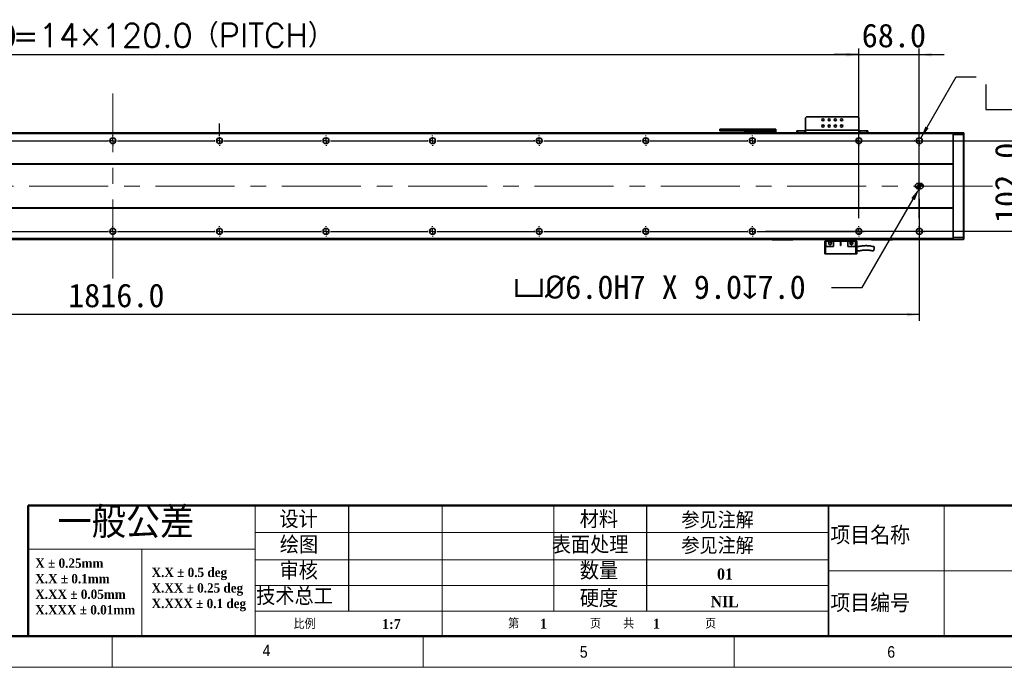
# Model space of a CAD drawing. Header units: millimetres. Extents: x 35 to 2905, y 35 to 2044.
# Tile 4 of 9: x 1016 to 2124, y 35 to 764. Entities that reach past the tile are written whole.
import ezdxf

# ---------------------------------------------------------------- set-up
doc = ezdxf.new("R2010")
doc.units = ezdxf.units.MM
doc.header["$LTSCALE"] = 7
doc.header["$PDSIZE"] = -1
doc.linetypes.add('CENTERX2', pattern=[20.32, 12.7, -2.54, 2.54, -2.54])
doc.layers.add('DIMNS', color=7, linetype='Continuous')
doc.layers.add('黑色实线', color=7, linetype='Continuous')
doc.styles.add('SLDTEXTSTYLE1', font='Gothic.ttf', dxfattribs={"width": 0.913})
doc.styles.add('SLDTEXTSTYLE2', font='timesbd.ttf', dxfattribs={"width": 0.933})
doc.styles.add('SLDTEXTSTYLE3', font='txt', dxfattribs={"bigfont": 'bigfont'})
doc.styles.add('SLDTEXTSTYLE4', font='txt', dxfattribs={"bigfont": 'bigfont'})
doc.styles.add('SLDTEXTSTYLE8', font='txt')
doc.styles.add('SLDTEXTSTYLE9', font='txt', dxfattribs={"bigfont": 'bigfont'})
doc.dimstyles.new('SLDDIMSTYLE0', dxfattribs={"dimtxt": 26.6, "dimasz": 14, "dimexe": 0, "dimexo": 0.0625, "dimgap": 6.65, "dimtad": 2, "dimdec": 1, "dimrnd": 1e-09, "dimzin": 4, "dimdsep": 46, "dimtxsty": 'SLDTEXTSTYLE8', "dimsah": 1, "dimcen": 0.09, "dimadec": 0, "dimazin": 1, "dimtfac": 1, "dimtdec": 1, "dimtmove": 0, "dimatfit": 0, "dimfxl": 0, "dimfrac": 2, "dimtolj": 1, "dimtzin": 12, "dimarcsym": 0})
doc.dimstyles.new('SLDDIMSTYLE4', dxfattribs={"dimtxt": 26.6, "dimasz": 14, "dimexe": 0, "dimexo": 0.0625, "dimgap": 6.65, "dimtad": 2, "dimdec": 1, "dimrnd": 1e-09, "dimzin": 4, "dimdsep": 46, "dimtxsty": 'SLDTEXTSTYLE8', "dimsah": 1, "dimcen": 0.09, "dimadec": 0, "dimazin": 1, "dimtfac": 1, "dimtdec": 1, "dimtofl": 0, "dimtmove": 0, "dimatfit": 3, "dimfxl": 0, "dimfrac": 2, "dimtolj": 1, "dimtzin": 12, "dimarcsym": 0})
doc.dimstyles.new('SLDDIMSTYLE7', dxfattribs={"dimtxt": 26.6, "dimasz": 14, "dimexe": 0, "dimexo": 0.0625, "dimgap": 6.65, "dimtad": 0, "dimtih": 1, "dimtoh": 1, "dimdec": 1, "dimrnd": 1e-09, "dimzin": 4, "dimdsep": 46, "dimtxsty": 'SLDTEXTSTYLE8', "dimsah": 1, "dimcen": 0, "dimadec": 0, "dimazin": 1, "dimtfac": 1, "dimtdec": 1, "dimtofl": 0, "dimtmove": 0, "dimatfit": 3, "dimfxl": 0, "dimfrac": 2, "dimtolj": 1, "dimtzin": 12, "dimarcsym": 0})
doc.dimstyles.new('SLDDIMSTYLE8', dxfattribs={"dimtxt": 26.6, "dimasz": 14, "dimexe": 0, "dimexo": 0.0625, "dimgap": 6.65, "dimtad": 0, "dimtih": 1, "dimtoh": 1, "dimdec": 1, "dimrnd": 1e-09, "dimzin": 4, "dimdsep": 46, "dimtxsty": 'SLDTEXTSTYLE8', "dimsah": 1, "dimcen": 0, "dimadec": 0, "dimazin": 1, "dimtfac": 1, "dimtdec": 1, "dimtofl": 0, "dimtmove": 0, "dimatfit": 3, "dimfxl": 0, "dimfrac": 2, "dimtolj": 1, "dimtzin": 12, "dimarcsym": 0})

# ---------------------------------------------------------------- blocks, each defined once
blk = doc.blocks.new('SW_NOTE_0')
at = {"color": 0, "linetype": 'Continuous', "lineweight": 0, "char_height": 10.5, "attachment_point": 1, "style": 'SLDTEXTSTYLE2'}
for s, insert in [('X.X ± 0.5 deg', (0, 13.8)), ('X.XX ± 0.25 deg', (0, -3.7)), ('X.XXX ± 0.1 deg', (0, -21.2))]:
    blk.add_mtext(s, dxfattribs=dict(at, insert=insert))
blk = doc.blocks.new('SW_NOTE_1')
at = {"color": 0, "linetype": 'Continuous', "lineweight": 0, "char_height": 10.5, "attachment_point": 1, "style": 'SLDTEXTSTYLE2'}
for s, insert in [('X ± 0.25mm ', (0, 13.8)), ('X.X ± 0.1mm', (0, -3.7))]:
    blk.add_mtext(s, dxfattribs=dict(at, insert=insert))
blk = doc.blocks.new('SW_NOTE_2')
at = {"color": 0, "linetype": 'Continuous', "lineweight": 0, "char_height": 10.5, "attachment_point": 1, "style": 'SLDTEXTSTYLE2'}
for s, insert in [('X.XX ± 0.05mm', (0, 13.8)), ('X.XXX ± 0.01mm', (0, -3.7))]:
    blk.add_mtext(s, dxfattribs=dict(at, insert=insert))
blk = doc.blocks.new('_D_28')
at = {"layer": 'Defpoints', "color": 0}
for p in [(2030.1, 576.6), (2028.6, 574)]:
    blk.add_point(p, dxfattribs=at)
at = {"layer": '黑色实线', "color": 0, "lineweight": -2}
for p, q in [((1964.2, 462.4), (2021.6, 561.9)), ((1929.9, 462.4), (1964.2, 462.4))]:
    blk.add_line(p, q, dxfattribs=at)
at = {"layer": '黑色实线', "color": 0}
blk.add_solid([(2019.6, 563), (2023.6, 560.7), (2028.6, 574)], dxfattribs=at)
at = {"layer": '黑色实线', "color": 0, "insert": (1571.5, 476.2), "char_height": 26.6, "attachment_point": 1, "style": 'SLDTEXTSTYLE8'}
blk.add_mtext('\\A1;{\\fGDT|b0|i0|c134|p2;v\\fISOCPEUR|b0|i0|c134|p34;%%C}6.0H7 X 9.0{\\fGDT|b0|i0|c134|p2;x}7.0', dxfattribs=at)
blk = doc.blocks.new('_D_29')
at = {"layer": '黑色实线'}
for p, q in [((212.6, 567.7), (212.6, 424.9)), ((2028.6, 562.1), (2028.6, 424.9)), ((2028.6, 431.9), (212.6, 431.9))]:
    blk.add_line(p, q, dxfattribs=at)
for points in [[(212.6, 431.9), (226.6, 429.8), (226.6, 434)], [(2028.6, 431.9), (2014.6, 434), (2014.6, 429.8)]]:
    blk.add_solid(points, dxfattribs=at)
at = {"layer": '黑色实线', "insert": (1070.2, 466.8), "char_height": 26.6, "attachment_point": 1, "style": 'SLDTEXTSTYLE8'}
blk.add_mtext('1816.0', dxfattribs=at)
blk = doc.blocks.new('SW_SYMBOL_HOLE_SPOT')
at = {"layer": '黑色实线', "color": 0}
for p, q in [((0, 6125), (0, 525)), ((11200, 525), (11200, 6125)), ((0, 525), (11200, 525))]:
    blk.add_line(p, q, dxfattribs=at)
blk = doc.blocks.new('SW_SYMBOL_HOLE_DEPTH')
at = {"layer": '黑色实线', "color": 0}
for p, q in [((0, 6125), (5600, 6125)), ((2800, 6125), (2800, 525)), ((700, 3885), (2800, 525)), ((4900, 3885), (2800, 525))]:
    blk.add_line(p, q, dxfattribs=at)
blk = doc.blocks.new('_D_30')
at = {"layer": '黑色实线'}
for p, q in [((2030.3, 630.4), (2070.1, 699.4)), ((2070.1, 699.4), (2092.6, 699.4))]:
    blk.add_line(p, q, dxfattribs=at)
blk.add_solid([(2030.3, 630.4), (2039.1, 641.5), (2035.5, 643.6)], dxfattribs=at)
at = {"layer": '黑色实线', "xscale": 0.004985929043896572, "yscale": 0.004985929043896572, "zscale": 0.004985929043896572}
for name, p in [('SW_SYMBOL_HOLE_SPOT', (2103.7, 660.1)), ('SW_SYMBOL_HOLE_DEPTH', (2303.2, 660.1))]:
    blk.add_blockref(name, p, dxfattribs=at)
at = {"layer": '黑色实线', "char_height": 26.6, "attachment_point": 1, "style": 'SLDTEXTSTYLE8'}
for s, insert in [('34X ', (2198.7, 734.6)), ('%%c', (2267.9, 734.3)), (' THROUGH HOLE', (2309, 734.6)), ('%%c', (2177.2, 690.8)), (' 11.0 ', (2218.3, 691.1)), (' 42.0(UPSIDE DOWN)', (2342.1, 691.1))]:
    blk.add_mtext(s, dxfattribs=dict(at, insert=insert))
blk = doc.blocks.new('_D_31')
at = {"layer": '黑色实线'}
for p, q in [((2148.6, 627.6), (2148.6, 655.6)), ((1855.4, 627.6), (2155.6, 627.6)), ((2148.6, 627.6), (2148.6, 525.6)), ((1855.4, 525.6), (2155.6, 525.6)), ((2148.6, 525.6), (2148.6, 497.6))]:
    blk.add_line(p, q, dxfattribs=at)
for points in [[(2148.6, 627.6), (2150.7, 641.6), (2146.5, 641.6)], [(2148.6, 525.6), (2146.5, 511.6), (2150.7, 511.6)]]:
    blk.add_solid(points, dxfattribs=at)
at = {"layer": '黑色实线', "insert": (2113.7, 534.9), "char_height": 26.6, "attachment_point": 1, "rotation": 90, "style": 'SLDTEXTSTYLE8'}
blk.add_mtext('102.0', dxfattribs=at)
blk = doc.blocks.new('_D_32')
at = {"layer": '黑色实线'}
for p, q in [((280.6, 642.3), (280.6, 731.4)), ((280.6, 724.4), (1960.6, 724.4)), ((1960.6, 642.3), (1960.6, 731.4))]:
    blk.add_line(p, q, dxfattribs=at)
for points in [[(280.6, 724.4), (294.6, 722.3), (294.6, 726.5)], [(1960.6, 724.4), (1946.6, 726.5), (1946.6, 722.3)]]:
    blk.add_solid(points, dxfattribs=at)
at = {"layer": '黑色实线', "char_height": 26.6, "attachment_point": 1}
for s, insert, style in [('1680.0', (903.7, 759.3), 'SLDTEXTSTYLE8'), ('=14×120.0（PITCH）', (1007.6, 759.3), 'SLDTEXTSTYLE9')]:
    blk.add_mtext(s, dxfattribs=dict(at, insert=insert, style=style))
blk = doc.blocks.new('_D_34')
at = {"layer": '黑色实线'}
for p, q in [((1960.6, 724.4), (1932.6, 724.4)), ((1960.6, 540.3), (1960.6, 731.4)), ((1960.6, 724.4), (2028.6, 724.4)), ((2028.6, 540.3), (2028.6, 731.4)), ((2028.6, 724.4), (2056.6, 724.4))]:
    blk.add_line(p, q, dxfattribs=at)
for points in [[(1960.6, 724.4), (1946.6, 726.5), (1946.6, 722.3)], [(2028.6, 724.4), (2042.6, 722.3), (2042.6, 726.5)]]:
    blk.add_solid(points, dxfattribs=at)
at = {"layer": '黑色实线', "insert": (1963.8, 759.3), "char_height": 26.6, "attachment_point": 1, "style": 'SLDTEXTSTYLE8'}
blk.add_mtext('68.0', dxfattribs=at)
blk = doc.blocks.new('SW_CENTERMARKSYMBOL_1')
at = {"layer": '黑色实线', "color": 0}
for p, q in [((-193.08, 102), (-193.84, 102)), ((-188, 102), (-190.54, 102)), ((-188, 107.08), (-188, 107.84)), ((-188, 102), (-188, 104.54)), ((-188, 102), (-188, 99.46)), ((-188, 102), (-185.46, 102)), ((0, 102), (-2.54, 102)), ((0, 107.08), (0, 107.84)), ((0, 102), (0, 104.54)), ((0, 102), (0, 99.46)), ((0, 102), (2.54, 102)), ((5.08, 102), (5.84, 102)), ((-188, 96.92), (-188, 96.16)), ((-125.08, 0), (-125.84, 0)), ((-120, 0), (-122.54, 0)), ((-120, 5.08), (-120, 5.84)), ((-120, 0), (-120, 2.54)), ((-120, 0), (-120, -2.54)), ((-120, 0), (-117.46, 0)), ((-114.92, 0), (-5.08, 0)), ((-5.08, 0), (-5.84, 0)), ((0, 0), (-2.54, 0)), ((0, 0), (-2.54, 0)), ((0, 5.08), (0, 5.84)), ((0, 0), (0, 2.54)), ((0, 0), (0, 2.54)), ((0, 0), (0, -2.54)), ((0, 0), (2.54, 0)), ((0, 0), (0, -2.54)), ((0, 0), (2.54, 0)), ((5.08, 0), (5.84, 0)), ((5.08, 0), (114.92, 0)), ((114.92, 0), (114.16, 0)), ((120, 0), (117.46, 0)), ((120, 0), (117.46, 0)), ((120, 0), (117.46, 0)), ((120, 5.08), (120, 5.84)), ((120, 0), (120, 2.54)), ((120, 0), (120, 2.54)), ((120, 0), (120, 2.54)), ((120, 0), (120, -2.54)), ((120, 0), (122.54, 0)), ((120, 0), (120, -2.54)), ((120, 0), (122.54, 0)), ((120, 0), (120, -2.54)), ((120, 0), (122.54, 0)), ((125.08, 0), (125.84, 0)), ((125.08, 0), (234.92, 0)), ((234.92, 0), (234.16, 0)), ((240, 0), (237.46, 0)), ((240, 0), (237.46, 0)), ((240, 0), (237.46, 0)), ((240, 0), (237.46, 0)), ((240, 5.08), (240, 5.84)), ((240, 0), (240, 2.54)), ((240, 0), (240, 2.54)), ((240, 0), (240, 2.54)), ((240, 0), (240, 2.54)), ((240, 0), (240, -2.54)), ((240, 0), (242.54, 0)), ((240, 0), (240, -2.54)), ((240, 0), (242.54, 0)), ((240, 0), (240, -2.54)), ((240, 0), (242.54, 0)), ((240, 0), (240, -2.54)), ((240, 0), (242.54, 0)), ((245.08, 0), (245.84, 0)), ((245.08, 0), (354.92, 0)), ((354.92, 0), (354.16, 0)), ((360, 0), (357.46, 0)), ((360, 0), (357.46, 0)), ((360, 0), (357.46, 0)), ((360, 0), (357.46, 0)), ((360, 0), (357.46, 0)), ((360, 5.08), (360, 5.84)), ((360, 0), (360, 2.54)), ((360, 0), (360, 2.54)), ((360, 0), (360, 2.54)), ((360, 0), (360, 2.54)), ((360, 0), (360, 2.54)), ((360, 0), (360, -2.54)), ((360, 0), (362.54, 0)), ((360, 0), (360, -2.54)), ((360, 0), (362.54, 0)), ((360, 0), (360, -2.54)), ((360, 0), (362.54, 0)), ((360, 0), (360, -2.54)), ((360, 0), (362.54, 0)), ((360, 0), (360, -2.54)), ((360, 0), (362.54, 0)), ((365.08, 0), (365.84, 0)), ((365.08, 0), (474.92, 0)), ((474.92, 0), (474.16, 0)), ((480, 0), (477.46, 0)), ((480, 0), (477.46, 0)), ((480, 0), (477.46, 0)), ((480, 0), (477.46, 0)), ((480, 0), (477.46, 0)), ((480, 0), (477.46, 0)), ((480, 5.08), (480, 5.84)), ((480, 0), (480, 2.54)), ((480, 0), (480, 2.54)), ((480, 0), (480, 2.54)), ((480, 0), (480, 2.54)), ((480, 0), (480, 2.54)), ((480, 0), (480, 2.54)), ((480, 0), (480, -2.54)), ((480, 0), (482.54, 0)), ((480, 0), (480, -2.54)), ((480, 0), (482.54, 0)), ((480, 0), (480, -2.54)), ((480, 0), (482.54, 0)), ((480, 0), (480, -2.54)), ((480, 0), (482.54, 0)), ((480, 0), (480, -2.54)), ((480, 0), (482.54, 0)), ((480, 0), (480, -2.54)), ((480, 0), (482.54, 0)), ((485.08, 0), (485.84, 0)), ((485.08, 0), (594.92, 0)), ((594.92, 0), (594.16, 0)), ((600, 0), (597.46, 0)), ((600, 0), (597.46, 0)), ((600, 0), (597.46, 0)), ((600, 0), (597.46, 0)), ((600, 0), (597.46, 0)), ((600, 0), (597.46, 0)), ((600, 0), (597.46, 0)), ((600, 5.08), (600, 5.84)), ((600, 0), (600, 2.54)), ((600, 0), (600, 2.54)), ((600, 0), (600, 2.54)), ((600, 0), (600, 2.54)), ((600, 0), (600, 2.54)), ((600, 0), (600, 2.54)), ((600, 0), (600, 2.54)), ((600, 0), (600, -2.54)), ((600, 0), (602.54, 0)), ((600, 0), (600, -2.54)), ((600, 0), (602.54, 0)), ((600, 0), (600, -2.54)), ((600, 0), (602.54, 0)), ((600, 0), (600, -2.54)), ((600, 0), (602.54, 0)), ((600, 0), (600, -2.54)), ((600, 0), (602.54, 0)), ((600, 0), (600, -2.54)), ((600, 0), (602.54, 0)), ((600, 0), (600, -2.54)), ((600, 0), (602.54, 0)), ((605.08, 0), (605.84, 0)), ((605.08, 0), (714.92, 0)), ((714.92, 0), (714.16, 0)), ((720, 0), (717.46, 0)), ((720, 0), (717.46, 0)), ((720, 0), (717.46, 0)), ((720, 0), (717.46, 0)), ((720, 0), (717.46, 0)), ((720, 0), (717.46, 0)), ((720, 0), (717.46, 0)), ((720, 0), (717.46, 0)), ((720, 5.08), (720, 5.84)), ((720, 0), (720, 2.54)), ((720, 0), (720, 2.54)), ((720, 0), (720, 2.54)), ((720, 0), (720, 2.54)), ((720, 0), (720, 2.54)), ((720, 0), (720, 2.54)), ((720, 0), (720, 2.54)), ((720, 0), (720, 2.54)), ((720, 0), (720, -2.54)), ((720, 0), (722.54, 0)), ((720, 0), (720, -2.54)), ((720, 0), (722.54, 0)), ((720, 0), (720, -2.54)), ((720, 0), (722.54, 0)), ((720, 0), (720, -2.54)), ((720, 0), (722.54, 0)), ((720, 0), (720, -2.54)), ((720, 0), (722.54, 0)), ((720, 0), (720, -2.54)), ((720, 0), (722.54, 0)), ((720, 0), (720, -2.54)), ((720, 0), (722.54, 0)), ((720, 0), (720, -2.54)), ((720, 0), (722.54, 0)), ((725.08, 0), (725.84, 0)), ((725.08, 0), (834.92, 0)), ((834.92, 0), (834.16, 0)), ((840, 0), (837.46, 0)), ((840, 0), (837.46, 0)), ((840, 0), (837.46, 0)), ((840, 0), (837.46, 0)), ((840, 0), (837.46, 0)), ((840, 0), (837.46, 0)), ((840, 0), (837.46, 0)), ((840, 5.08), (840, 5.84)), ((840, 0), (840, 2.54)), ((840, 0), (840, 2.54)), ((840, 0), (840, 2.54)), ((840, 0), (840, 2.54)), ((840, 0), (840, 2.54)), ((840, 0), (840, 2.54)), ((840, 0), (840, 2.54)), ((840, 0), (840, -2.54)), ((840, 0), (842.54, 0)), ((840, 0), (840, -2.54)), ((840, 0), (842.54, 0)), ((840, 0), (840, -2.54)), ((840, 0), (842.54, 0)), ((840, 0), (840, -2.54)), ((840, 0), (842.54, 0)), ((840, 0), (840, -2.54)), ((840, 0), (842.54, 0)), ((840, 0), (840, -2.54)), ((840, 0), (842.54, 0)), ((840, 0), (840, -2.54)), ((840, 0), (842.54, 0)), ((845.08, 0), (845.84, 0)), ((845.08, 0), (954.92, 0)), ((954.92, 0), (954.16, 0)), ((960, 0), (957.46, 0)), ((960, 0), (957.46, 0)), ((960, 0), (957.46, 0)), ((960, 0), (957.46, 0)), ((960, 0), (957.46, 0)), ((960, 0), (957.46, 0)), ((960, 5.08), (960, 5.84)), ((960, 0), (960, 2.54)), ((960, 0), (960, 2.54)), ((960, 0), (960, 2.54)), ((960, 0), (960, 2.54)), ((960, 0), (960, 2.54)), ((960, 0), (960, 2.54)), ((960, 0), (960, -2.54)), ((960, 0), (962.54, 0)), ((960, 0), (960, -2.54)), ((960, 0), (962.54, 0)), ((960, 0), (960, -2.54)), ((960, 0), (962.54, 0)), ((960, 0), (960, -2.54)), ((960, 0), (962.54, 0)), ((960, 0), (960, -2.54)), ((960, 0), (962.54, 0)), ((960, 0), (960, -2.54)), ((960, 0), (962.54, 0)), ((965.08, 0), (965.84, 0)), ((965.08, 0), (1074.92, 0)), ((1074.92, 0), (1074.16, 0)), ((1080, 0), (1077.46, 0)), ((1080, 0), (1077.46, 0)), ((1080, 0), (1077.46, 0)), ((1080, 0), (1077.46, 0)), ((1080, 0), (1077.46, 0)), ((1080, 5.08), (1080, 5.84)), ((1080, 0), (1080, 2.54)), ((1080, 0), (1080, 2.54)), ((1080, 0), (1080, 2.54)), ((1080, 0), (1080, 2.54)), ((1080, 0), (1080, 2.54)), ((1080, 0), (1080, -2.54)), ((1080, 0), (1082.54, 0)), ((1080, 0), (1080, -2.54)), ((1080, 0), (1082.54, 0)), ((1080, 0), (1080, -2.54)), ((1080, 0), (1082.54, 0)), ((1080, 0), (1080, -2.54)), ((1080, 0), (1082.54, 0)), ((1080, 0), (1080, -2.54)), ((1080, 0), (1082.54, 0)), ((1085.08, 0), (1085.84, 0)), ((1085.08, 0), (1194.92, 0)), ((1194.92, 0), (1194.16, 0)), ((1200, 0), (1197.46, 0)), ((1200, 0), (1197.46, 0)), ((1200, 0), (1197.46, 0)), ((1200, 0), (1197.46, 0)), ((1200, 5.08), (1200, 5.84)), ((1200, 0), (1200, 2.54)), ((1200, 0), (1200, 2.54)), ((1200, 0), (1200, 2.54)), ((1200, 0), (1200, 2.54)), ((1200, 0), (1200, -2.54)), ((1200, 0), (1202.54, 0)), ((1200, 0), (1200, -2.54)), ((1200, 0), (1202.54, 0)), ((1200, 0), (1200, -2.54)), ((1200, 0), (1202.54, 0)), ((1200, 0), (1200, -2.54)), ((1200, 0), (1202.54, 0)), ((1205.08, 0), (1205.84, 0)), ((1205.08, 0), (1314.92, 0)), ((1314.92, 0), (1314.16, 0)), ((1320, 0), (1317.46, 0)), ((1320, 0), (1317.46, 0)), ((1320, 0), (1317.46, 0)), ((1320, 5.08), (1320, 5.84)), ((1320, 0), (1320, 2.54)), ((1320, 0), (1320, 2.54)), ((1320, 0), (1320, 2.54)), ((1320, 0), (1320, -2.54)), ((1320, 0), (1322.54, 0)), ((1320, 0), (1320, -2.54)), ((1320, 0), (1322.54, 0)), ((1320, 0), (1320, -2.54)), ((1320, 0), (1322.54, 0)), ((1325.08, 0), (1325.84, 0)), ((1325.08, 0), (1434.92, 0)), ((1434.92, 0), (1434.16, 0)), ((1440, 0), (1437.46, 0)), ((1440, 0), (1437.46, 0)), ((1440, 5.08), (1440, 5.84)), ((1440, 0), (1440, 2.54)), ((1440, 0), (1440, 2.54)), ((1440, 0), (1440, -2.54)), ((1440, 0), (1442.54, 0)), ((1440, 0), (1440, -2.54)), ((1440, 0), (1442.54, 0)), ((1445.08, 0), (1445.84, 0)), ((1445.08, 0), (1554.92, 0)), ((1560, 0), (1557.46, 0)), ((1560, 5.08), (1560, 5.84)), ((1560, 0), (1560, 2.54)), ((1560, 0), (1560, -2.54)), ((1560, 0), (1562.54, 0)), ((1565.08, 0), (1565.84, 0)), ((-120, -5.08), (-120, -5.84)), ((0, -5.08), (0, -5.84)), ((120, -5.08), (120, -5.84)), ((240, -5.08), (240, -5.84)), ((360, -5.08), (360, -5.84)), ((480, -5.08), (480, -5.84)), ((600, -5.08), (600, -5.84)), ((720, -5.08), (720, -5.84)), ((840, -5.08), (840, -5.84)), ((960, -5.08), (960, -5.84)), ((1080, -5.08), (1080, -5.84)), ((1200, -5.08), (1200, -5.84)), ((1320, -5.08), (1320, -5.84)), ((1440, -5.08), (1440, -5.84)), ((1560, -5.08), (1560, -5.84))]:
    blk.add_line(p, q, dxfattribs=at)
blk = doc.blocks.new('SW_CENTERMARKSYMBOL_2')
at = {"layer": '黑色实线', "color": 0}
for p, q in [((720, 5.08), (720, 19.44)), ((-245.08, 0), (-245.84, 0)), ((-240, 0), (-242.54, 0)), ((-240, 5.08), (-240, 5.84)), ((-240, 0), (-240, 2.54)), ((-240, 0), (-240, -2.54)), ((-240, 0), (-237.46, 0)), ((-234.92, 0), (-125.08, 0)), ((-125.08, 0), (-125.84, 0)), ((-120, 0), (-122.54, 0)), ((-120, 0), (-122.54, 0)), ((-120, 5.08), (-120, 5.84)), ((-120, 0), (-120, 2.54)), ((-120, 0), (-120, 2.54)), ((-120, 0), (-120, -2.54)), ((-120, 0), (-117.46, 0)), ((-120, 0), (-120, -2.54)), ((-120, 0), (-117.46, 0)), ((-114.92, 0), (-114.16, 0)), ((-114.92, 0), (-5.08, 0)), ((-5.08, 0), (-5.84, 0)), ((0, 0), (-2.54, 0)), ((0, 0), (-2.54, 0)), ((0, 0), (-2.54, 0)), ((0, 5.08), (0, 5.84)), ((0, 0), (0, 2.54)), ((0, 0), (0, 2.54)), ((0, 0), (0, 2.54)), ((0, 0), (0, -2.54)), ((0, 0), (2.54, 0)), ((0, 0), (0, -2.54)), ((0, 0), (2.54, 0)), ((0, 0), (0, -2.54)), ((0, 0), (2.54, 0)), ((5.08, 0), (5.84, 0)), ((5.08, 0), (114.92, 0)), ((114.92, 0), (114.16, 0)), ((120, 0), (117.46, 0)), ((120, 0), (117.46, 0)), ((120, 0), (117.46, 0)), ((120, 0), (117.46, 0)), ((120, 5.08), (120, 5.84)), ((120, 0), (120, 2.54)), ((120, 0), (120, 2.54)), ((120, 0), (120, 2.54)), ((120, 0), (120, 2.54)), ((120, 0), (120, -2.54)), ((120, 0), (122.54, 0)), ((120, 0), (120, -2.54)), ((120, 0), (122.54, 0)), ((120, 0), (120, -2.54)), ((120, 0), (122.54, 0)), ((120, 0), (120, -2.54)), ((120, 0), (122.54, 0)), ((125.08, 0), (125.84, 0)), ((125.08, 0), (234.92, 0)), ((234.92, 0), (234.16, 0)), ((240, 0), (237.46, 0)), ((240, 0), (237.46, 0)), ((240, 0), (237.46, 0)), ((240, 0), (237.46, 0)), ((240, 0), (237.46, 0)), ((240, 5.08), (240, 5.84)), ((240, 0), (240, 2.54)), ((240, 0), (240, 2.54)), ((240, 0), (240, 2.54)), ((240, 0), (240, 2.54)), ((240, 0), (240, 2.54)), ((240, 0), (240, -2.54)), ((240, 0), (242.54, 0)), ((240, 0), (240, -2.54)), ((240, 0), (242.54, 0)), ((240, 0), (240, -2.54)), ((240, 0), (242.54, 0)), ((240, 0), (240, -2.54)), ((240, 0), (242.54, 0)), ((240, 0), (240, -2.54)), ((240, 0), (242.54, 0)), ((245.08, 0), (245.84, 0)), ((245.08, 0), (354.92, 0)), ((354.92, 0), (354.16, 0)), ((360, 0), (357.46, 0)), ((360, 0), (357.46, 0)), ((360, 0), (357.46, 0)), ((360, 0), (357.46, 0)), ((360, 0), (357.46, 0)), ((360, 0), (357.46, 0)), ((360, 5.08), (360, 5.84)), ((360, 0), (360, 2.54)), ((360, 0), (360, 2.54)), ((360, 0), (360, 2.54)), ((360, 0), (360, 2.54)), ((360, 0), (360, 2.54)), ((360, 0), (360, 2.54)), ((360, 0), (360, -2.54)), ((360, 0), (362.54, 0)), ((360, 0), (360, -2.54)), ((360, 0), (362.54, 0)), ((360, 0), (360, -2.54)), ((360, 0), (362.54, 0)), ((360, 0), (360, -2.54)), ((360, 0), (362.54, 0)), ((360, 0), (360, -2.54)), ((360, 0), (362.54, 0)), ((360, 0), (360, -2.54)), ((360, 0), (362.54, 0)), ((365.08, 0), (365.84, 0)), ((365.08, 0), (474.92, 0)), ((474.92, 0), (474.16, 0)), ((480, 0), (477.46, 0)), ((480, 0), (477.46, 0)), ((480, 0), (477.46, 0)), ((480, 0), (477.46, 0)), ((480, 0), (477.46, 0)), ((480, 0), (477.46, 0)), ((480, 0), (477.46, 0)), ((480, 5.08), (480, 5.84)), ((480, 0), (480, 2.54)), ((480, 0), (480, 2.54)), ((480, 0), (480, 2.54)), ((480, 0), (480, 2.54)), ((480, 0), (480, 2.54)), ((480, 0), (480, 2.54)), ((480, 0), (480, 2.54)), ((480, 0), (480, -2.54)), ((480, 0), (482.54, 0)), ((480, 0), (480, -2.54)), ((480, 0), (482.54, 0)), ((480, 0), (480, -2.54)), ((480, 0), (482.54, 0)), ((480, 0), (480, -2.54)), ((480, 0), (482.54, 0)), ((480, 0), (480, -2.54)), ((480, 0), (482.54, 0)), ((480, 0), (480, -2.54)), ((480, 0), (482.54, 0)), ((480, 0), (480, -2.54)), ((480, 0), (482.54, 0)), ((485.08, 0), (485.84, 0)), ((485.08, 0), (594.92, 0)), ((594.92, 0), (594.16, 0)), ((600, 0), (597.46, 0)), ((600, 0), (597.46, 0)), ((600, 0), (597.46, 0)), ((600, 0), (597.46, 0)), ((600, 0), (597.46, 0)), ((600, 0), (597.46, 0)), ((600, 0), (597.46, 0)), ((600, 0), (597.46, 0)), ((600, 5.08), (600, 5.84)), ((600, 0), (600, 2.54)), ((600, 0), (600, 2.54)), ((600, 0), (600, 2.54)), ((600, 0), (600, 2.54)), ((600, 0), (600, 2.54)), ((600, 0), (600, 2.54)), ((600, 0), (600, 2.54)), ((600, 0), (600, 2.54)), ((600, 0), (600, -2.54)), ((600, 0), (602.54, 0)), ((600, 0), (600, -2.54)), ((600, 0), (602.54, 0)), ((600, 0), (600, -2.54)), ((600, 0), (602.54, 0)), ((600, 0), (600, -2.54)), ((600, 0), (602.54, 0)), ((600, 0), (600, -2.54)), ((600, 0), (602.54, 0)), ((600, 0), (600, -2.54)), ((600, 0), (602.54, 0)), ((600, 0), (600, -2.54)), ((600, 0), (602.54, 0)), ((600, 0), (600, -2.54)), ((600, 0), (602.54, 0)), ((605.08, 0), (605.84, 0)), ((605.08, 0), (714.92, 0)), ((714.92, 0), (714.16, 0)), ((720, 0), (717.46, 0)), ((720, 0), (717.46, 0)), ((720, 0), (717.46, 0)), ((720, 0), (717.46, 0)), ((720, 0), (717.46, 0)), ((720, 0), (717.46, 0)), ((720, 0), (717.46, 0)), ((720, 0), (720, 2.54)), ((720, 0), (720, 2.54)), ((720, 0), (720, 2.54)), ((720, 0), (720, 2.54)), ((720, 0), (720, 2.54)), ((720, 0), (720, 2.54)), ((720, 0), (720, 2.54)), ((720, 0), (720, -2.54)), ((720, 0), (722.54, 0)), ((720, 0), (720, -2.54)), ((720, 0), (722.54, 0)), ((720, 0), (720, -2.54)), ((720, 0), (722.54, 0)), ((720, 0), (720, -2.54)), ((720, 0), (722.54, 0)), ((720, 0), (720, -2.54)), ((720, 0), (722.54, 0)), ((720, 0), (720, -2.54)), ((720, 0), (722.54, 0)), ((720, 0), (720, -2.54)), ((720, 0), (722.54, 0)), ((725.08, 0), (725.84, 0)), ((725.08, 0), (834.92, 0)), ((834.92, 0), (834.16, 0)), ((840, 0), (837.46, 0)), ((840, 0), (837.46, 0)), ((840, 0), (837.46, 0)), ((840, 0), (837.46, 0)), ((840, 0), (837.46, 0)), ((840, 0), (837.46, 0)), ((840, 5.08), (840, 5.84)), ((840, 0), (840, 2.54)), ((840, 0), (840, 2.54)), ((840, 0), (840, 2.54)), ((840, 0), (840, 2.54)), ((840, 0), (840, 2.54)), ((840, 0), (840, 2.54)), ((840, 0), (840, -2.54)), ((840, 0), (842.54, 0)), ((840, 0), (840, -2.54)), ((840, 0), (842.54, 0)), ((840, 0), (840, -2.54)), ((840, 0), (842.54, 0)), ((840, 0), (840, -2.54)), ((840, 0), (842.54, 0)), ((840, 0), (840, -2.54)), ((840, 0), (842.54, 0)), ((840, 0), (840, -2.54)), ((840, 0), (842.54, 0)), ((845.08, 0), (845.84, 0)), ((845.08, 0), (954.92, 0)), ((954.92, 0), (954.16, 0)), ((960, 0), (957.46, 0)), ((960, 0), (957.46, 0)), ((960, 0), (957.46, 0)), ((960, 0), (957.46, 0)), ((960, 0), (957.46, 0)), ((960, 5.08), (960, 5.84)), ((960, 0), (960, 2.54)), ((960, 0), (960, 2.54)), ((960, 0), (960, 2.54)), ((960, 0), (960, 2.54)), ((960, 0), (960, 2.54)), ((960, 0), (960, -2.54)), ((960, 0), (962.54, 0)), ((960, 0), (960, -2.54)), ((960, 0), (962.54, 0)), ((960, 0), (960, -2.54)), ((960, 0), (962.54, 0)), ((960, 0), (960, -2.54)), ((960, 0), (962.54, 0)), ((960, 0), (960, -2.54)), ((960, 0), (962.54, 0)), ((965.08, 0), (965.84, 0)), ((965.08, 0), (1074.92, 0)), ((1074.92, 0), (1074.16, 0)), ((1080, 0), (1077.46, 0)), ((1080, 0), (1077.46, 0)), ((1080, 0), (1077.46, 0)), ((1080, 0), (1077.46, 0)), ((1080, 5.08), (1080, 5.84)), ((1080, 0), (1080, 2.54)), ((1080, 0), (1080, 2.54)), ((1080, 0), (1080, 2.54)), ((1080, 0), (1080, 2.54)), ((1080, 0), (1080, -2.54)), ((1080, 0), (1082.54, 0)), ((1080, 0), (1080, -2.54)), ((1080, 0), (1082.54, 0)), ((1080, 0), (1080, -2.54)), ((1080, 0), (1082.54, 0)), ((1080, 0), (1080, -2.54)), ((1080, 0), (1082.54, 0)), ((1085.08, 0), (1085.84, 0)), ((1085.08, 0), (1194.92, 0)), ((1194.92, 0), (1194.16, 0)), ((1200, 0), (1197.46, 0)), ((1200, 0), (1197.46, 0)), ((1200, 0), (1197.46, 0)), ((1200, 5.08), (1200, 5.84)), ((1200, 0), (1200, 2.54)), ((1200, 0), (1200, 2.54)), ((1200, 0), (1200, 2.54)), ((1200, 0), (1200, -2.54)), ((1200, 0), (1202.54, 0)), ((1200, 0), (1200, -2.54)), ((1200, 0), (1202.54, 0)), ((1200, 0), (1200, -2.54)), ((1200, 0), (1202.54, 0)), ((1205.08, 0), (1205.84, 0)), ((1205.08, 0), (1314.92, 0)), ((1314.92, 0), (1314.16, 0)), ((1320, 0), (1317.46, 0)), ((1320, 0), (1317.46, 0)), ((1320, 5.08), (1320, 5.84)), ((1320, 0), (1320, 2.54)), ((1320, 0), (1320, 2.54)), ((1320, 0), (1320, -2.54)), ((1320, 0), (1322.54, 0)), ((1320, 0), (1320, -2.54)), ((1320, 0), (1322.54, 0)), ((1325.08, 0), (1325.84, 0)), ((1325.08, 0), (1434.92, 0)), ((1440, 0), (1437.46, 0)), ((1440, 5.08), (1440, 5.84)), ((1440, 0), (1440, 2.54)), ((1440, 0), (1440, -2.54)), ((1440, 0), (1442.54, 0)), ((1445.08, 0), (1445.84, 0)), ((-240, -5.08), (-240, -5.84)), ((-120, -5.08), (-120, -5.84)), ((0, -5.08), (0, -5.84)), ((120, -5.08), (120, -5.84)), ((240, -5.08), (240, -5.84)), ((360, -5.08), (360, -5.84)), ((480, -5.08), (480, -5.84)), ((600, -5.08), (600, -5.84)), ((720, -5.08), (720, -5.84)), ((840, -5.08), (840, -5.84)), ((960, -5.08), (960, -5.84)), ((1080, -5.08), (1080, -5.84)), ((1200, -5.08), (1200, -5.84)), ((1320, -5.08), (1320, -5.84)), ((1440, -5.08), (1440, -5.84))]:
    blk.add_line(p, q, dxfattribs=at)
blk = doc.blocks.new('SW_CENTERMARKSYMBOL_3')
at = {"layer": '黑色实线', "color": 0}
for p, q in [((-5.08, 0), (-5.84, 0)), ((0, 0), (-2.54, 0)), ((0, 5.08), (0, 5.84)), ((0, 0), (0, 2.54)), ((0, 0), (0, -2.54)), ((0, 0), (2.54, 0)), ((5.08, 0), (5.84, 0)), ((0, -5.08), (0, -5.84))]:
    blk.add_line(p, q, dxfattribs=at)
blk = doc.blocks.new('SW_CENTERMARKSYMBOL_4')
at = {"layer": '黑色实线', "color": 0}
for p, q in [((-5.08, 0), (-5.84, 0)), ((0, 0), (-2.54, 0)), ((0, 5.08), (0, 5.84)), ((0, 0), (0, 2.54)), ((0, 0), (0, -2.54)), ((0, 0), (2.54, 0)), ((5.08, 0), (5.84, 0)), ((0, -5.08), (0, -5.84))]:
    blk.add_line(p, q, dxfattribs=at)
blk = doc.blocks.new('SW_CENTERMARKSYMBOL_5')
at = {"layer": '黑色实线', "color": 0}
for p, q in [((-5.08, 0), (-5.54, 0)), ((0, 0), (-2.54, 0)), ((0, 5.08), (0, 5.54)), ((0, 0), (0, 2.54)), ((0, 0), (2.54, 0)), ((0, 0), (0, -2.54)), ((5.08, 0), (5.54, 0)), ((0, -5.08), (0, -5.54))]:
    blk.add_line(p, q, dxfattribs=at)
blk = doc.blocks.new('SW_DOWELSYMBOL_5')
at = {"linetype": 'Continuous', "lineweight": 18}
h = blk.add_hatch(color=0, dxfattribs=at)
edge = h.paths.add_edge_path(flags=0)
edge.add_arc((0, 0), 3, 180, 270)
edge.add_line((0, -3), (0, 0))
edge.add_line((0, 0), (-3, 0))
h = blk.add_hatch(color=0, dxfattribs=at)
edge = h.paths.add_edge_path(flags=0)
edge.add_arc((0, 0), 3, 0, 90)
edge.add_line((0, 3), (0, 0))
edge.add_line((0, 0), (3, 0))
at = {"layer": '黑色实线', "color": 0}
blk.add_circle((0, 0), 3, dxfattribs=at)
blk = doc.blocks.new('SW_DOWELSYMBOL_6')
at = {"linetype": 'Continuous', "lineweight": 18}
h = blk.add_hatch(color=0, dxfattribs=at)
edge = h.paths.add_edge_path(flags=0)
edge.add_arc((0, 0), 3, 180, 270)
edge.add_line((0, -3), (0, 0))
edge.add_line((0, 0), (-3, 0))
h = blk.add_hatch(color=0, dxfattribs=at)
edge = h.paths.add_edge_path(flags=0)
edge.add_arc((0, 0), 3, 0, 90)
edge.add_line((0, 3), (0, 0))
edge.add_line((0, 0), (3, 0))
at = {"layer": '黑色实线', "color": 0}
blk.add_circle((0, 0), 3, dxfattribs=at)

msp = doc.modelspace()

# ---------------------------------------------------------------- linework, layer by layer
at = {"color": 7, "linetype": 'Continuous', "lineweight": 35}
for p, q in [((1901.62, 654.38), (1900.62, 653.38)), ((1959.62, 654.38), (1901.62, 654.38)), ((1960.62, 653.38), (1959.62, 654.38)), ((1900.62, 653.38), (1900.62, 639.58)), ((1960.62, 639.58), (1960.62, 653.38)), ((2066.62, 636.58), (174.62, 636.58)), ((2066.62, 635.58), (174.62, 635.58)), ((1804.12, 638.58), (1804.12, 640.58)), ((1804.12, 640.58), (1805.12, 640.58)), ((1805.12, 638.58), (1804.12, 638.58)), ((1805.12, 640.58), (1805.12, 638.58)), ((1805.12, 640.58), (1859.12, 640.58)), ((1805.12, 638.58), (1859.12, 638.58)), ((1832.12, 636.74), (1832.12, 638.58)), ((1832.12, 636.74), (1867.12, 636.74)), ((1832.12, 636.58), (1832.12, 636.74)), ((1859.12, 638.58), (1859.12, 640.58)), ((1859.12, 640.58), (1867.12, 640.58)), ((1867.12, 638.58), (1859.12, 638.58)), ((1867.12, 640.58), (1867.12, 638.58)), ((1867.12, 638.58), (1867.12, 636.74)), ((1867.12, 636.74), (1867.12, 636.58)), ((1890.62, 636.58), (1890.62, 638.58)), ((1890.62, 638.58), (1891.62, 638.58)), ((1891.62, 638.58), (1891.62, 636.58)), ((1891.62, 638.58), (1899.62, 638.58)), ((1899.62, 638.58), (1899.62, 636.58)), ((1900.62, 638.58), (1899.62, 638.58)), ((1960.62, 639.58), (1900.62, 639.58)), ((1900.62, 636.58), (1900.62, 639.58)), ((1960.62, 639.58), (1960.62, 636.58)), ((1961.62, 638.58), (1960.62, 638.58)), ((1961.62, 638.58), (1961.62, 636.58)), ((1961.62, 638.58), (1969.62, 638.58)), ((1969.62, 636.58), (1969.62, 638.58)), ((1969.62, 638.58), (1970.62, 638.58)), ((1970.62, 638.58), (1970.62, 636.58)), ((2066.62, 636.28), (2066.92, 636.58)), ((2066.62, 635.58), (2066.62, 636.58)), ((2066.62, 601.58), (2066.62, 635.58)), ((2066.62, 634.45), (2066.92, 634.58)), ((2066.92, 636.58), (2066.92, 634.58)), ((2066.92, 636.58), (2078.32, 636.58)), ((2066.92, 634.58), (2066.92, 518.58)), ((2078.32, 634.58), (2066.92, 634.58)), ((2078.32, 634.58), (2078.32, 636.58)), ((2078.62, 636.28), (2078.32, 636.58)), ((2078.32, 518.58), (2078.32, 634.58)), ((2078.62, 634.45), (2078.32, 634.58)), ((2078.62, 636.28), (2078.62, 634.45)), ((2078.62, 634.45), (2078.62, 518.7)), ((1958.12, 629.73), (1958.12, 625.42)), ((1960.1, 630.83), (1961.15, 630.83)), ((2025.62, 628.95), (2025.62, 626.2)), ((2066.62, 601.58), (174.62, 601.58)), ((2066.62, 601.08), (174.62, 601.08)), ((2066.62, 601.58), (2066.62, 601.08)), ((2066.62, 552.08), (2066.62, 601.08)), ((2030.12, 579.58), (2027.12, 579.58)), ((2027.12, 573.58), (2030.12, 573.58)), ((2066.62, 552.08), (174.62, 552.08)), ((2066.62, 551.58), (174.62, 551.58)), ((2066.62, 551.58), (2066.62, 552.08)), ((2066.62, 517.58), (2066.62, 551.58)), ((1958.12, 527.73), (1958.12, 523.42)), ((1960.1, 522.32), (1961.15, 522.32)), ((2025.62, 526.95), (2025.62, 524.2)), ((2066.62, 517.58), (174.62, 517.58)), ((2066.62, 516.58), (174.62, 516.58)), ((1862.62, 516.38), (1862.62, 516.58)), ((1862.62, 516.38), (1863.62, 516.38)), ((1862.62, 516.38), (1862.92, 516.08)), ((1863.75, 516.08), (1862.92, 516.08)), ((1863.62, 516.58), (1863.62, 516.38)), ((1863.75, 516.08), (1863.62, 516.38)), ((1863.62, 516.38), (1885.62, 516.38)), ((1885.5, 516.08), (1863.75, 516.08)), ((1885.5, 516.08), (1885.62, 516.38)), ((1886.32, 516.08), (1885.5, 516.08)), ((1885.62, 516.38), (1885.62, 516.58)), ((1885.62, 516.38), (1886.62, 516.38)), ((1886.32, 516.08), (1886.62, 516.38)), ((1886.62, 516.58), (1886.62, 516.38)), ((1922.12, 514.68), (1922.12, 500.28)), ((1923.32, 514.68), (1922.12, 514.68)), ((1923.12, 514.68), (1923.12, 516.58)), ((1923.32, 514.68), (1923.32, 508.68)), ((1932.12, 514.68), (1923.32, 514.68)), ((1932.12, 514.68), (1939.87, 514.68)), ((1932.12, 514.68), (1932.12, 508.68)), ((1940.37, 514.68), (1939.87, 514.68)), ((1939.87, 514.68), (1939.87, 509.93)), ((1940.37, 514.68), (1948.12, 514.68)), ((1940.37, 509.93), (1940.37, 514.68)), ((1948.12, 508.68), (1948.12, 514.68)), ((1956.92, 514.68), (1948.12, 514.68)), ((1951.5, 513.13), (1951.67, 513.23)), ((1953.13, 512.73), (1953.26, 512.32)), ((1956.92, 508.68), (1956.92, 514.68)), ((1958.12, 514.68), (1956.92, 514.68)), ((1957.12, 514.68), (1957.12, 516.58)), ((1958.12, 500.28), (1958.12, 514.68)), ((1974.62, 516.38), (1974.62, 516.58)), ((1974.62, 516.38), (1975.62, 516.38)), ((1974.62, 516.38), (1974.92, 516.08)), ((1975.75, 516.08), (1974.92, 516.08)), ((1975.62, 516.58), (1975.62, 516.38)), ((1975.62, 516.38), (1997.62, 516.38)), ((1975.75, 516.08), (1975.62, 516.38)), ((1997.5, 516.08), (1975.75, 516.08)), ((1997.5, 516.08), (1997.62, 516.38)), ((1998.32, 516.08), (1997.5, 516.08)), ((1997.62, 516.38), (1997.62, 516.58)), ((1997.62, 516.38), (1998.62, 516.38)), ((1998.32, 516.08), (1998.62, 516.38)), ((1998.62, 516.58), (1998.62, 516.38)), ((2066.62, 518.7), (2066.92, 518.58)), ((2066.62, 517.58), (2066.62, 516.58)), ((2066.62, 516.88), (2066.92, 516.58)), ((2066.92, 518.58), (2066.92, 516.58)), ((2066.92, 518.58), (2078.32, 518.58)), ((2078.32, 516.58), (2066.92, 516.58)), ((2078.62, 518.7), (2078.32, 518.58)), ((2078.32, 516.58), (2078.32, 518.58)), ((2078.62, 516.88), (2078.32, 516.58)), ((2078.62, 518.7), (2078.62, 516.88)), ((1923.12, 500.28), (1922.12, 500.28)), ((1923.32, 508.68), (1923.12, 508.68)), ((1923.12, 500.28), (1923.12, 508.68)), ((1957.12, 500.28), (1923.12, 500.28)), ((1923.32, 508.68), (1932.12, 508.68)), ((1948.12, 508.68), (1956.92, 508.68)), ((1957.12, 508.68), (1956.92, 508.68)), ((1957.12, 508.68), (1957.12, 500.28)), ((1958.12, 500.28), (1957.12, 500.28)), ((1926.29, 217), (1926.29, 70))]:
    msp.add_line(p, q, dxfattribs=at)
at = {"color": 8, "linetype": 'Continuous', "lineweight": 35}
for p, q in [((1927.87, 645.08), (1926.37, 645.08)), ((1934.87, 645.08), (1933.37, 645.08))]:
    msp.add_line(p, q, dxfattribs=at)
at = {"color": 7, "linetype": 'Continuous', "lineweight": 50}
for p, q in [((1025.29, 217), (1025.29, 70)), ((1025.29, 217), (1281, 217)), ((2870, 217), (1281, 217)), ((70, 70), (2870, 70))]:
    msp.add_line(p, q, dxfattribs=at)
at = {"color": 7, "linetype": 'Continuous', "lineweight": 18}
for p, q in [((1281, 217), (1281, 192.5)), ((1281, 168), (1281, 217)), ((1281, 192.5), (1281, 217)), ((1491.29, 217), (1491.29, 70)), ((1617, 217), (1617, 98.04)), ((2056.78, 217), (2056.78, 70)), ((1281, 168), (1281, 192.5)), ((1281, 186.61), (1926.29, 186.61)), ((1281, 168), (1025.29, 168)), ((1153.14, 168), (1153.14, 70)), ((1281, 168), (1281, 70)), ((1281, 155.78), (1926.29, 155.78)), ((1926.29, 143.5), (2339.76, 143.5)), ((1281, 126.91), (1926.29, 126.91)), ((1926.29, 98.04), (1281, 98.04)), ((70, 70), (2870, 70)), ((861, 70), (2870, 70)), ((1120, 35), (1120, 70)), ((1470, 35), (1470, 70)), ((1820, 70), (1820, 35)), ((35, 35), (2905, 35))]:
    msp.add_line(p, q, dxfattribs=at)
at = {"color": 7, "linetype": 'Continuous', "lineweight": 35}
for centre, radius in [((1920.12, 651.08), 1.25), ((1920.12, 644.08), 1.25), ((1927.12, 651.08), 1.25), ((1927.12, 644.08), 1.25), ((1934.12, 651.08), 1.25), ((1934.12, 644.08), 1.25), ((1941.12, 651.08), 1.25), ((1941.12, 644.08), 1.25), ((1120.62, 627.58), 3.3), ((1240.62, 627.58), 3.3), ((1360.62, 627.58), 3.3), ((1480.62, 627.58), 3.3), ((1600.62, 627.58), 3.3), ((1720.62, 627.58), 3.3), ((1840.62, 627.58), 3.3), ((1960.62, 627.58), 3.3), ((2028.62, 627.58), 3.3), ((1120.62, 525.58), 3.3), ((1240.62, 525.58), 3.3), ((1360.62, 525.58), 3.3), ((1480.62, 525.58), 3.3), ((1600.62, 525.58), 3.3), ((1720.62, 525.58), 3.3), ((1840.62, 525.58), 3.3), ((1960.62, 525.58), 3.3), ((2028.62, 525.58), 3.3), ((1928.12, 512.18), 1.6), ((1952.12, 512.18), 1.6)]:
    msp.add_circle(centre, radius, dxfattribs=at)
for centre, radius, start, end in [((2027.12, 576.58), 3, 90, 270), ((2030.12, 576.58), 3, 270, 90), ((1940.12, 509.93), 0.25, 180, 0)]:
    msp.add_arc(centre, radius, start, end, dxfattribs=at)
for points, knots in [([(1929.26, 512.32), (1929.28, 512.19), (1929.32, 511.94), (1929.22, 511.55), (1928.99, 511.2), (1928.66, 510.93), (1928.24, 510.78), (1927.78, 510.78), (1927.35, 510.91), (1927.12, 511.09), (1927.01, 511.17)], [0, 0, 0, 0, 0.1147384, 0.2305842, 0.3509534, 0.4758265, 0.6054634, 0.7394307, 0.8775681, 1, 1, 1, 1]), ([(1928.11, 513.48), (1928.25, 513.45), (1928.53, 513.39), (1928.88, 513.14), (1929.06, 512.89), (1929.12, 512.75), (1929.13, 512.73)], [0, 0, 0, 0, 0.3223889, 0.6431978, 0.9518327, 1, 1, 1, 1]), ([(1952.12, 513.33), (1952.01, 513.32), (1951.78, 513.3), (1951.46, 513.14), (1951.2, 512.9), (1951.03, 512.59), (1950.96, 512.24), (1950.99, 511.89), (1951.13, 511.57), (1951.35, 511.3), (1951.65, 511.11), (1951.99, 511.02), (1952.34, 511.03), (1952.67, 511.15), (1952.95, 511.36), (1953.16, 511.64), (1953.28, 511.97), (1953.27, 512.21), (1953.26, 512.32)], [0, 0, 0, 0, 0.0624925, 0.1249684, 0.1874878, 0.2499857, 0.3124841, 0.3749828, 0.4374921, 0.4999743, 0.5624756, 0.6250134, 0.687477, 0.7499916, 0.8124979, 0.8749957, 0.9374993, 1, 1, 1, 1]), ([(1953.26, 512.32), (1953.28, 512.19), (1953.32, 511.94), (1953.22, 511.55), (1952.99, 511.2), (1952.66, 510.93), (1952.24, 510.78), (1951.78, 510.78), (1951.35, 510.91), (1951.12, 511.09), (1951.01, 511.17)], [0, 0, 0, 0, 0.1147368, 0.230581, 0.3509102, 0.475837, 0.6054721, 0.7393667, 0.8775698, 1, 1, 1, 1]), ([(1951.5, 513.13), (1951.57, 513.18), (1951.64, 513.24), (1951.72, 513.25), (1951.73, 513.25)], [0, 0, 0, 0, 0.9280555, 1, 1, 1, 1]), ([(1952.11, 513.48), (1952.25, 513.45), (1952.53, 513.39), (1952.88, 513.14), (1953.06, 512.89), (1953.12, 512.75), (1953.13, 512.73)], [0, 0, 0, 0, 0.3223414, 0.6432503, 0.9518398, 1, 1, 1, 1]), ([(1977.44, 508.47), (1976.47, 508.62), (1974.66, 508.91), (1972.19, 509.3), (1970.13, 509.46), (1968.27, 509.5), (1966.24, 509.42), (1964.41, 509.22), (1962.9, 509), (1961.89, 508.85), (1960.85, 508.7), (1959.78, 508.58), (1958.87, 508.5), (1958.32, 508.53), (1958.12, 508.55)], [0, 0, 0, 0, 0.1557804, 0.2907818, 0.3967739, 0.474985, 0.5735858, 0.7047402, 0.7546876, 0.8070853, 0.8612048, 0.9159499, 0.970407, 1, 1, 1, 1]), ([(1958.12, 503.56), (1958.36, 503.55), (1959.08, 503.53), (1960.22, 503.61), (1961.9, 503.81), (1963.6, 504.08), (1965.28, 504.31), (1966.73, 504.45), (1968.41, 504.54), (1970.32, 504.47), (1972.36, 504.25), (1974.47, 503.89), (1976.02, 503.65), (1976.87, 503.52)], [0, 0, 0, 0, 0.0368696, 0.1125394, 0.1785239, 0.3028104, 0.3842754, 0.4445355, 0.5302863, 0.647338, 0.7447497, 0.8603491, 1, 1, 1, 1]), ([(1976.87, 503.57), (1976.91, 503.56), (1977, 503.52), (1977.2, 503.78), (1977.41, 504.28), (1977.6, 504.98), (1977.74, 505.78), (1977.82, 506.62), (1977.82, 507.4), (1977.75, 508.02), (1977.62, 508.41), (1977.49, 508.44), (1977.44, 508.45)], [0, 0, 0, 0, 0.0574076, 0.1630286, 0.2664701, 0.3699773, 0.4747916, 0.5815873, 0.6902329, 0.7997767, 0.9088167, 1, 1, 1, 1])]:
    msp.add_open_spline(points, degree=3, knots=knots, dxfattribs=at)
at = {"layer": 'DIMNS', "color": 7}
for p, q in [((1386.18, 98.04), (1386.18, 217)), ((1721.53, 217), (1721.53, 98.04))]:
    msp.add_line(p, q, dxfattribs=at)
at = {"layer": '黑色实线', "linetype": 'CENTERX2', "lineweight": 18}
for p, q in [((1120.62, 472.43), (1120.62, 680.73)), ((2111.07, 576.58), (130.17, 576.58))]:
    msp.add_line(p, q, dxfattribs=at)

# ---------------------------------------------------------------- block references
at = {"color": 7, "linetype": 'Continuous', "lineweight": 0}
for name, p in [('SW_NOTE_1', (1033.26, 143.65)), ('SW_NOTE_0', (1164.24, 133.27)), ('SW_NOTE_2', (1033.26, 108.65))]:
    msp.add_blockref(name, p, dxfattribs=at)
at = {"layer": '黑色实线'}
for name, p in [('SW_CENTERMARKSYMBOL_2', (520.62, 627.58)), ('SW_CENTERMARKSYMBOL_1', (400.62, 525.58)), ('SW_CENTERMARKSYMBOL_3', (2028.62, 627.58)), ('SW_CENTERMARKSYMBOL_5', (2028.62, 576.58)), ('SW_DOWELSYMBOL_5', (2027.12, 576.58)), ('SW_DOWELSYMBOL_6', (2030.12, 576.58)), ('SW_CENTERMARKSYMBOL_4', (2028.62, 525.58))]:
    msp.add_blockref(name, p, dxfattribs=at)

# ---------------------------------------------------------------- texts
at = {"color": 7, "linetype": 'Continuous', "lineweight": 0, "attachment_point": 1}
for s, insert, char_height, style in [('一般公差', (1058.35, 215.56), 35, 'SLDTEXTSTYLE4'), ('设计', (1308.15, 211.2), 19.6, 'SLDTEXTSTYLE4'), ('材料', (1646.32, 211.2), 19.6, 'SLDTEXTSTYLE4'), ('参见注解', (1760.75, 209.7), 18.521, 'SLDTEXTSTYLE3'), ('项目名称', (1928.53, 193.57), 20.373, 'SLDTEXTSTYLE4'), ('绘图', (1308.57, 182.46), 19.6, 'SLDTEXTSTYLE4'), ('表面处理', (1614.87, 182.46), 19.6, 'SLDTEXTSTYLE4'), ('参见注解', (1760.75, 180.95), 18.521, 'SLDTEXTSTYLE3'), ('审核', (1308.34, 153.23), 19.6, 'SLDTEXTSTYLE4'), ('数量', (1646.38, 153.23), 19.6, 'SLDTEXTSTYLE4'), ('01', (1800.9, 146.22), 12.6, 'SLDTEXTSTYLE2'), ('技术总工', (1282.02, 124.6), 19.6, 'SLDTEXTSTYLE4'), ('硬度', (1646.39, 122.25), 19.6, 'SLDTEXTSTYLE4'), ('NIL', (1793.67, 115.25), 12.6, 'SLDTEXTSTYLE2'), ('项目编号', (1928.53, 117.29), 20.373, 'SLDTEXTSTYLE4'), ('比例', (1324.1, 89.33), 11.2, 'SLDTEXTSTYLE4'), ('1:7', (1423.69, 89.32), 11.2, 'SLDTEXTSTYLE2'), ('第        页', (1565.66, 89.74), 11.2, 'SLDTEXTSTYLE4'), ('1', (1601.53, 89.74), 11.2, 'SLDTEXTSTYLE2'), ('共        页', (1695.31, 89.74), 11.2, 'SLDTEXTSTYLE4'), ('1', (1728.74, 89.74), 11.2, 'SLDTEXTSTYLE2'), ('4', (1289.17, 60.52), 12.96, 'SLDTEXTSTYLE1'), ('5', (1646.39, 58.78), 12.96, 'SLDTEXTSTYLE1'), ('6', (1992.6, 58.78), 12.96, 'SLDTEXTSTYLE1')]:
    msp.add_mtext(s, dxfattribs=dict(at, insert=insert, char_height=char_height, style=style))

# ---------------------------------------------------------------- dimensions: what is measured, and where the dimension line sits
at = {"layer": '黑色实线'}
dim = msp.add_linear_dim(base=(1960.62, 724.38), p1=(280.62, 633.42), p2=(1960.62, 633.42), text='<>=14×120.0（PITCH）', dimstyle='SLDDIMSTYLE4', dxfattribs=at)
dim.commit()
dim.dimension.update_dxf_attribs({"geometry": '_D_32', "text_midpoint": (1122.2, 724.38), "dimtype": 160})
for base, p1, p2, dimstyle, picture, middle in [((2028.62, 724.38), (1960.62, 531.42), (2028.62, 531.42), 'SLDDIMSTYLE0', '_D_34', (1996.59, 724.38)), ((212.62, 431.88), (2028.62, 571.04), (212.62, 576.58), 'SLDDIMSTYLE4', '_D_29', (1122.2, 431.88))]:
    dim = msp.add_linear_dim(base=base, p1=p1, p2=p2, dimstyle=dimstyle, dxfattribs=at)
    dim.commit()
    dim.dimension.update_dxf_attribs({"geometry": picture, "text_midpoint": middle, "dimtype": 160})
dim = msp.add_diameter_dim_2p(p1=(2026.97, 624.72), p2=(2030.27, 630.43), text='34X %%c THROUGH HOLE\\P{\\fGDT;v}%%c <> {\\fGDT;x} 42.0(UPSIDE DOWN)\\P', dimstyle='SLDDIMSTYLE7', dxfattribs=at)
dim.commit()
dim.dimension.update_dxf_attribs({"geometry": '_D_30', "text_midpoint": (2390.17, 699.43), "dimtype": 163})
dim = msp.add_linear_dim(base=(2148.62, 525.58), p1=(1846.46, 627.58), p2=(1846.46, 525.58), angle=90, dimstyle='SLDDIMSTYLE0', dxfattribs=at)
dim.commit()
dim.dimension.update_dxf_attribs({"geometry": '_D_31', "text_midpoint": (2148.62, 577.28), "dimtype": 160})
dim = msp.add_radius_dim(center=(2030.12, 576.58), mpoint=(2028.62, 573.98), text='{\\fGDT|b0|i0|c134|p2;v\\fISOCPEUR|b0|i0|c134|p34;%%C}6.0H7 X 9.0{\\fGDT|b0|i0|c134|p2;x}7.0', dimstyle='SLDDIMSTYLE8', override={"dimpost": '<>'}, dxfattribs=at)
dim.commit()
dim.dimension.update_dxf_attribs({"geometry": '_D_28', "text_midpoint": (1747.4, 462.41), "dimtype": 164})

doc.saveas('drawing.dxf')
